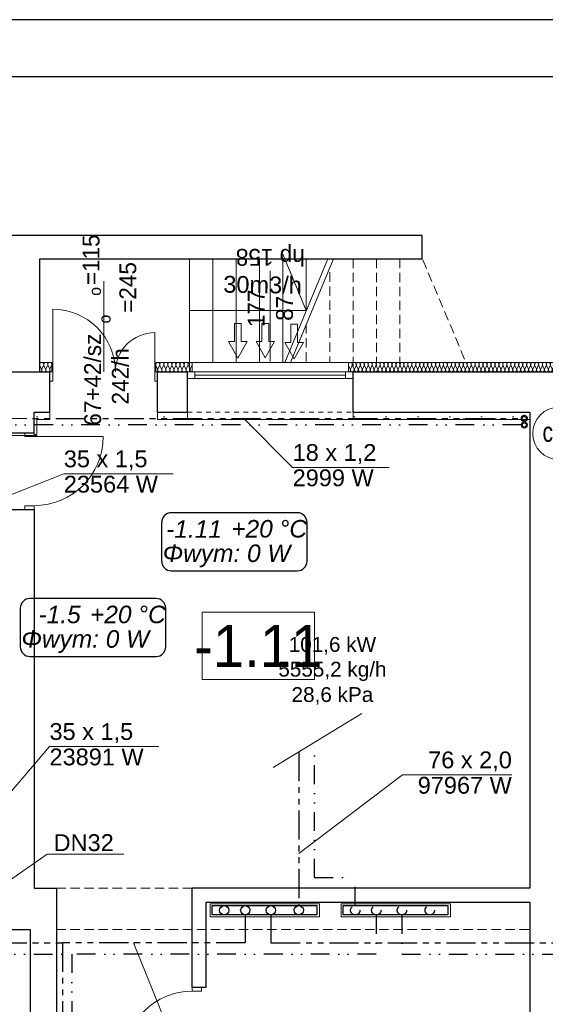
# Model space of a CAD drawing. Header units: millimetres. Extents: x -17429 to 155243, y -2908 to 188569.
# Tile 13 of 113: x 5560 to 11179, y 16265 to 26792. Entities that reach past the tile are written whole.
import ezdxf
from ezdxf.lldxf.tags import DXFTag

# ---------------------------------------------------------------- set-up
doc = ezdxf.new("R2010")
doc.units = ezdxf.units.MM
doc.header["$MEASUREMENT"] = 0
for name, pattern in [('CONTINOUS', [0, 0, 0]), ('DIVIDEX2', [2.5, 1, -0.5, 0, -0.5, 0, -0.5]), ('Hidden Line', [100, 50, -50]), ('Krawędzie ukryte', [150, 100, -50]), ('PHANTOM', [2.5, 1.25, -0.25, 0.25, -0.25, 0.25, -0.25])]:
    doc.linetypes.add(name, pattern=pattern)
doc.layers.get('0').update_dxf_attribs({"lineweight": 5})
for name, color, linetype in [('#opisy', 7, 'Continuous'), ('#podkład', 252, 'Continuous'), ('_TABELA', 7, 'Continuous'), ('Arch ocieplenie', 252, 'Continuous'), ('IS_Grafika', 7, 'SOLID'), ('IS_Inne_Urzadzenia_Therm', 7, 'SOLID'), ('IS_Opisy_działek_Therm', 7, 'SOLID'), ('IS_Powrót', 5, 'DASH'), ('IS_Text_Armatury_Therm', 7, 'Continuous'), ('IS_Text_Konstrukcji', 7, 'Continuous'), ('IS_Zasilanie', 1, 'SOLID')]:
    doc.layers.add(name, color=color, linetype=linetype)
for name, color, linetype, lineweight in [('#piony', 7, 'Continuous', 5), ('Arch ocieplenie_Nr_Pióra__21', 252, 'Continuous', 13), ('Arch opisy_Nr_Pióra__1', 252, 'Continuous', 25), ('Arch opisy_Nr_Pióra__21', 252, 'Continuous', 13), ('INWENT OPISY_Nr_Pióra__21', 252, 'Continuous', 13), ('INWENT. DRZWI_Nr_Pióra__21', 7, 'Continuous', 13), ('INWENT. OKNA_Nr_Pióra__5', 7, 'Continuous', 13), ('INWENT.ŚCIANY_Nr_Pióra__1', 252, 'Continuous', 25), ('INWENT.ŚCIANY_Nr_Pióra__21', 7, 'Continuous', 13), ('Istniejące schody_Nr_Pióra__21', 7, 'Continuous', 13)]:
    doc.layers.add(name, color=color, linetype=linetype, lineweight=lineweight)
doc.layers.add('arch izolacje_Nr_Pióra__3', color=7, linetype='Continuous', lineweight=13, true_color=0xff6600)
doc.layers.add('Arch ocieplenie_Nr_Pióra__22', color=7, linetype='Continuous', lineweight=9, true_color=0x7f7f7f)
doc.styles.add('ARIAL', font='arial.ttf', dxfattribs={"width": 0.75})
doc.styles.add('GENERATED_STYLE_2', font='txt')
doc.styles.add('GENERATED_STYLE_3', font='txt')
doc.styles.add('MtXpl_Arial', font='txt', dxfattribs={"height": 0.2})
doc.styles.get("Standard").update_dxf_attribs({"font": 'arial.ttf', "bigfont": 'BIGFONT.SHX'})
tags = doc.linetypes.add('DASH', pattern=[15, 10, -5]).pattern_tags.tags
tags[6:7] = [DXFTag(74, 4), DXFTag(75, 0), DXFTag(340, '0'), DXFTag(46, 0.0), DXFTag(50, 0.0), DXFTag(44, 0.0), DXFTag(45, 0.0)]
tags[4:5] = [DXFTag(74, 4), DXFTag(75, 0), DXFTag(340, '0'), DXFTag(46, 0.0), DXFTag(50, 0.0), DXFTag(44, 0.0), DXFTag(45, 0.0)]
tags = doc.linetypes.add('SOLID', pattern=[10, 10, 0]).pattern_tags.tags
tags[6:7] = [DXFTag(74, 4), DXFTag(75, 0), DXFTag(340, '0'), DXFTag(46, 0.0), DXFTag(50, 0.0), DXFTag(44, 0.0), DXFTag(45, 0.0)]
tags[4:5] = [DXFTag(74, 4), DXFTag(75, 0), DXFTag(340, '0'), DXFTag(46, 0.0), DXFTag(50, 0.0), DXFTag(44, 0.0), DXFTag(45, 0.0)]
pattern_1 = [(0, (0, 0), (0, 623.538), [60, -300]), (0, (180, 311.8), (0, 623.538), [60, -300]), (60, (0, 0), (-540, 311.769), [60, -300]), (60, (360, 0), (-540, 311.769), [60, -300]), (120, (60, 0), (540, 311.769), [60, -300]), (120, (420, 0), (540, 311.769), [60, -300]), (0, (0, 60), (0, 120), [0, -120, 0, -180]), (45, (60, 60), (-84.8528, 84.8528), [0, -90, 0, -150])]

# ---------------------------------------------------------------- blocks, each defined once
blk = doc.blocks.new('Izolacja cieplna 14_62', base_point=(7014, 23026))
at = {"layer": 'Arch ocieplenie_Nr_Pióra__22', "linetype": 'Continuous'}
for p, q in [((7016, 23096), (7034, 23056)), ((7038, 23056), (7056, 23096)), ((7059, 23096), (7077, 23056)), ((7081, 23056), (7099, 23096)), ((7103, 23096), (7121, 23056)), ((7124, 23056), (7142, 23096)), ((7146, 23096), (7164, 23056)), ((7168, 23056), (7186, 23096)), ((7189, 23096), (7207, 23056)), ((7211, 23056), (7229, 23096)), ((7233, 23096), (7251, 23056)), ((7254, 23056), (7272, 23096)), ((7276, 23096), (7294, 23056)), ((7298, 23056), (7316, 23096)), ((7319, 23096), (7337, 23056)), ((7341, 23056), (7359, 23096)), ((7363, 23096), (7381, 23056)), ((7384, 23056), (7402, 23096))]:
    blk.add_line(p, q, dxfattribs=at)
for centre, start_param, end_param in [((7036, 23105), 5.870392, 9.837571), ((7014, 23047), 4.712389, 6.695979), ((7057, 23047), 2.7288, 6.695979), ((7079, 23105), 5.870392, 9.837571), ((7101, 23047), 2.7288, 6.695979), ((7122, 23105), 5.870392, 9.837571), ((7144, 23047), 2.7288, 6.695979), ((7166, 23105), 5.870392, 9.837571), ((7187, 23047), 2.7288, 6.695979), ((7209, 23105), 5.870392, 9.837571), ((7231, 23047), 2.7288, 6.695979), ((7252, 23105), 5.870392, 9.837571), ((7274, 23047), 2.7288, 6.695979), ((7296, 23105), 5.870392, 9.837571), ((7317, 23047), 2.7288, 6.695979), ((7339, 23105), 5.870392, 9.837571), ((7361, 23047), 2.7288, 6.695979), ((7382, 23105), 5.870392, 9.837571), ((7404, 23047), 2.7288, 4.712389)]:
    blk.add_ellipse(centre, major_axis=(21.7, 0), ratio=0.981591, start_param=start_param, end_param=end_param, dxfattribs=at)
blk = doc.blocks.new('Izolacja cieplna 14_63', base_point=(11614, 23026))
at = {"layer": 'Arch ocieplenie_Nr_Pióra__22', "linetype": 'Continuous'}
for p, q in [((9093, 23056), (9076, 23096)), ((9115, 23096), (9097, 23056)), ((9136, 23056), (9118, 23096)), ((9157, 23096), (9139, 23056)), ((9178, 23056), (9161, 23096)), ((9199, 23096), (9182, 23056)), ((9220, 23056), (9203, 23096)), ((9242, 23096), (9224, 23056)), ((9263, 23056), (9245, 23096)), ((9284, 23096), (9266, 23056)), ((9305, 23056), (9288, 23096)), ((9326, 23096), (9309, 23056)), ((9347, 23056), (9330, 23096)), ((9369, 23096), (9351, 23056)), ((9390, 23056), (9372, 23096)), ((9411, 23096), (9393, 23056)), ((9432, 23056), (9415, 23096)), ((9453, 23096), (9436, 23056)), ((9474, 23056), (9457, 23096)), ((9496, 23096), (9478, 23056)), ((9517, 23056), (9499, 23096)), ((9538, 23096), (9520, 23056)), ((9559, 23056), (9542, 23096)), ((9580, 23096), (9563, 23056)), ((9601, 23056), (9584, 23096)), ((9623, 23096), (9605, 23056)), ((9644, 23056), (9626, 23096)), ((9665, 23096), (9647, 23056)), ((9686, 23056), (9669, 23096)), ((9707, 23096), (9690, 23056)), ((9728, 23056), (9711, 23096)), ((9750, 23096), (9732, 23056)), ((9771, 23056), (9753, 23096)), ((9792, 23096), (9774, 23056)), ((9813, 23056), (9796, 23096)), ((9834, 23096), (9817, 23056)), ((9855, 23056), (9838, 23096)), ((9877, 23096), (9859, 23056)), ((9898, 23056), (9880, 23096)), ((9919, 23096), (9901, 23056)), ((9940, 23056), (9923, 23096)), ((9961, 23096), (9944, 23056)), ((9982, 23056), (9965, 23096)), ((10004, 23096), (9986, 23056)), ((10025, 23056), (10007, 23096)), ((10046, 23096), (10028, 23056)), ((10067, 23056), (10050, 23096)), ((10088, 23096), (10071, 23056)), ((10109, 23056), (10092, 23096)), ((10131, 23096), (10113, 23056)), ((10152, 23056), (10134, 23096)), ((10173, 23096), (10155, 23056)), ((10194, 23056), (10177, 23096)), ((10215, 23096), (10198, 23056)), ((10236, 23056), (10219, 23096)), ((10258, 23096), (10240, 23056)), ((10279, 23056), (10261, 23096)), ((10300, 23096), (10282, 23056)), ((10321, 23056), (10304, 23096)), ((10342, 23096), (10325, 23056)), ((10363, 23056), (10346, 23096)), ((10385, 23096), (10367, 23056)), ((10406, 23056), (10388, 23096)), ((10427, 23096), (10409, 23056)), ((10448, 23056), (10431, 23096)), ((10469, 23096), (10452, 23056)), ((10490, 23056), (10473, 23096)), ((10512, 23096), (10494, 23056)), ((10533, 23056), (10515, 23096)), ((10554, 23096), (10536, 23056)), ((10575, 23056), (10558, 23096)), ((10596, 23096), (10579, 23056)), ((10617, 23056), (10600, 23096)), ((10639, 23096), (10621, 23056)), ((10660, 23056), (10642, 23096)), ((10681, 23096), (10663, 23056)), ((10702, 23056), (10685, 23096)), ((10723, 23096), (10706, 23056)), ((10744, 23056), (10727, 23096)), ((10766, 23096), (10748, 23056)), ((10787, 23056), (10769, 23096)), ((10808, 23096), (10790, 23056)), ((10829, 23056), (10812, 23096)), ((10850, 23096), (10833, 23056)), ((10871, 23056), (10854, 23096)), ((10893, 23096), (10875, 23056)), ((10914, 23056), (10896, 23096)), ((10935, 23096), (10917, 23056)), ((10956, 23056), (10939, 23096)), ((10977, 23096), (10960, 23056)), ((10998, 23056), (10981, 23096)), ((11020, 23096), (11002, 23056)), ((11041, 23056), (11023, 23096)), ((11062, 23096), (11044, 23056)), ((11083, 23056), (11066, 23096)), ((11104, 23096), (11087, 23056)), ((11125, 23056), (11108, 23096)), ((11147, 23096), (11129, 23056)), ((11168, 23056), (11150, 23096)), ((11189, 23096), (11171, 23056)), ((11210, 23056), (11193, 23096)), ((11231, 23096), (11214, 23056)), ((11252, 23056), (11235, 23096)), ((11274, 23096), (11256, 23056)), ((11295, 23056), (11277, 23096)), ((11316, 23096), (11298, 23056)), ((11337, 23056), (11320, 23096)), ((11358, 23096), (11341, 23056)), ((11379, 23056), (11362, 23096)), ((11401, 23096), (11383, 23056)), ((11422, 23056), (11404, 23096)), ((11443, 23096), (11425, 23056)), ((11464, 23056), (11447, 23096)), ((11485, 23096), (11468, 23056)), ((11506, 23056), (11489, 23096)), ((11528, 23096), (11510, 23056)), ((11549, 23056), (11531, 23096)), ((11570, 23096), (11552, 23056)), ((11591, 23056), (11574, 23096)), ((11612, 23096), (11595, 23056))]:
    blk.add_line(p, q, dxfattribs=at)
for centre, start_param, end_param in [((9095, 23105), 1.158003, 5.125183), ((9074, 23047), 0, 1.983589), ((9116, 23047), 4.299595, 8.266774), ((9138, 23105), 1.158003, 5.125183), ((9159, 23047), 4.299595, 8.266774), ((9180, 23105), 1.158003, 5.125183), ((9201, 23047), 4.299595, 8.266774), ((9222, 23105), 1.158003, 5.125183), ((9243, 23047), 4.299595, 8.266774), ((9265, 23105), 1.158003, 5.125183), ((9286, 23047), 4.299595, 8.266774), ((9307, 23105), 1.158003, 5.125183), ((9328, 23047), 4.299595, 8.266774), ((9349, 23105), 1.158003, 5.125183), ((9370, 23047), 4.299595, 8.266774), ((9392, 23105), 1.158003, 5.125183), ((9413, 23047), 4.299595, 8.266774), ((9434, 23105), 1.158003, 5.125183), ((9455, 23047), 4.299595, 8.266774), ((9476, 23105), 1.158003, 5.125183), ((9497, 23047), 4.299595, 8.266774), ((9519, 23105), 1.158003, 5.125183), ((9540, 23047), 4.299595, 8.266774), ((9561, 23105), 1.158003, 5.125183), ((9582, 23047), 4.299595, 8.266774), ((9603, 23105), 1.158003, 5.125183), ((9624, 23047), 4.299595, 8.266774), ((9646, 23105), 1.158003, 5.125183), ((9667, 23047), 4.299595, 8.266774), ((9688, 23105), 1.158003, 5.125183), ((9709, 23047), 4.299595, 8.266774), ((9730, 23105), 1.158003, 5.125183), ((9751, 23047), 4.299595, 8.266774), ((9773, 23105), 1.158003, 5.125183), ((9794, 23047), 4.299595, 8.266774), ((9815, 23105), 1.158003, 5.125183), ((9836, 23047), 4.299595, 8.266774), ((9857, 23105), 1.158003, 5.125183), ((9878, 23047), 4.299595, 8.266774), ((9900, 23105), 1.158003, 5.125183), ((9921, 23047), 4.299595, 8.266774), ((9942, 23105), 1.158003, 5.125183), ((9963, 23047), 4.299595, 8.266774), ((9984, 23105), 1.158003, 5.125183), ((10005, 23047), 4.299595, 8.266774), ((10027, 23105), 1.158003, 5.125183), ((10048, 23047), 4.299595, 8.266774), ((10069, 23105), 1.158003, 5.125183), ((10090, 23047), 4.299595, 8.266774), ((10111, 23105), 1.158003, 5.125183), ((10132, 23047), 4.299595, 8.266774), ((10154, 23105), 1.158003, 5.125183), ((10175, 23047), 4.299595, 8.266774), ((10196, 23105), 1.158003, 5.125183), ((10217, 23047), 4.299595, 8.266774), ((10238, 23105), 1.158003, 5.125183), ((10259, 23047), 4.299595, 8.266774), ((10281, 23105), 1.158003, 5.125183), ((10302, 23047), 4.299595, 8.266774), ((10323, 23105), 1.158003, 5.125183), ((10344, 23047), 4.299595, 8.266774), ((10365, 23105), 1.158003, 5.125183), ((10386, 23047), 4.299595, 8.266774), ((10408, 23105), 1.158003, 5.125183), ((10429, 23047), 4.299595, 8.266774), ((10450, 23105), 1.158003, 5.125183), ((10471, 23047), 4.299595, 8.266774), ((10492, 23105), 1.158003, 5.125183), ((10513, 23047), 4.299595, 8.266774), ((10535, 23105), 1.158003, 5.125183), ((10556, 23047), 4.299595, 8.266774), ((10577, 23105), 1.158003, 5.125183), ((10598, 23047), 4.299595, 8.266774), ((10619, 23105), 1.158003, 5.125183), ((10640, 23047), 4.299595, 8.266774), ((10662, 23105), 1.158003, 5.125183), ((10683, 23047), 4.299595, 8.266774), ((10704, 23105), 1.158003, 5.125183), ((10725, 23047), 4.299595, 8.266774), ((10746, 23105), 1.158003, 5.125183), ((10767, 23047), 4.299595, 8.266774), ((10789, 23105), 1.158003, 5.125183), ((10810, 23047), 4.299595, 8.266774), ((10831, 23105), 1.158003, 5.125183), ((10852, 23047), 4.299595, 8.266774), ((10873, 23105), 1.158003, 5.125183), ((10894, 23047), 4.299595, 8.266774), ((10916, 23105), 1.158003, 5.125183), ((10937, 23047), 4.299595, 8.266774), ((10958, 23105), 1.158003, 5.125183), ((10979, 23047), 4.299595, 8.266774), ((11000, 23105), 1.158003, 5.125183), ((11021, 23047), 4.299595, 8.266774), ((11043, 23105), 1.158003, 5.125183), ((11064, 23047), 4.299595, 8.266774), ((11085, 23105), 1.158003, 5.125183), ((11106, 23047), 4.299595, 8.266774), ((11127, 23105), 1.158003, 5.125183), ((11148, 23047), 4.299595, 8.266774), ((11170, 23105), 1.158003, 5.125183), ((11191, 23047), 4.299595, 8.266774), ((11212, 23105), 1.158003, 5.125183), ((11233, 23047), 4.299595, 8.266774), ((11254, 23105), 1.158003, 5.125183), ((11275, 23047), 4.299595, 8.266774), ((11297, 23105), 1.158003, 5.125183), ((11318, 23047), 4.299595, 8.266774), ((11339, 23105), 1.158003, 5.125183), ((11360, 23047), 4.299595, 8.266774), ((11381, 23105), 1.158003, 5.125183), ((11402, 23047), 4.299595, 8.266774), ((11424, 23105), 1.158003, 5.125183), ((11445, 23047), 4.299595, 8.266774), ((11466, 23105), 1.158003, 5.125183), ((11487, 23047), 4.299595, 8.266774), ((11508, 23105), 1.158003, 5.125183), ((11529, 23047), 4.299595, 8.266774), ((11551, 23105), 1.158003, 5.125183), ((11572, 23047), 4.299595, 8.266774), ((11593, 23105), 1.158003, 5.125183), ((11614, 23047), 4.299596, 6.283185)]:
    blk.add_ellipse(centre, major_axis=(0, -21.3), ratio=0.995244, start_param=start_param, end_param=end_param, dxfattribs=at)
blk = doc.blocks.new('Izolacja cieplna 14_64', base_point=(5774, 23026))
at = {"layer": 'Arch ocieplenie_Nr_Pióra__22', "linetype": 'Continuous'}
for p, q in [((5776, 23096), (5794, 23056)), ((5798, 23056), (5816, 23096)), ((5819, 23096), (5837, 23056)), ((5841, 23056), (5859, 23096)), ((5863, 23096), (5881, 23056)), ((5884, 23056), (5902, 23096))]:
    blk.add_line(p, q, dxfattribs=at)
for centre, start_param, end_param in [((5796, 23105), 5.870392, 9.837571), ((5774, 23047), 4.712389, 6.695979), ((5817, 23047), 2.7288, 6.695979), ((5839, 23105), 5.870392, 9.837571), ((5861, 23047), 2.7288, 6.695979), ((5882, 23105), 5.870392, 9.837571), ((5904, 23047), 2.7288, 4.712389)]:
    blk.add_ellipse(centre, major_axis=(21.7, 0), ratio=0.981591, start_param=start_param, end_param=end_param, dxfattribs=at)
blk = doc.blocks.new('Ściana_60', base_point=(5714, 22596))
at = {"layer": 'Arch ocieplenie_Nr_Pióra__21', "linetype": 'Continuous'}
h = blk.add_hatch(dxfattribs=at)
h.set_pattern_fill('Structural_Concrete', color=256, style=0, pattern_type=2)
h.set_pattern_definition(pattern_1)
h.paths.add_polyline_path([(5744, 22516), (5884, 22516), (5884, 22596), (5714, 22596)], flags=0)
for p, q in [((5884, 22596), (5714, 22596)), ((5884, 22516), (5884, 22596)), ((5744, 22516), (5884, 22516))]:
    blk.add_line(p, q, dxfattribs=at)
blk = doc.blocks.new('Ściana_62', base_point=(7034, 22596))
at = {"layer": 'Arch ocieplenie_Nr_Pióra__21', "linetype": 'Continuous'}
h = blk.add_hatch(dxfattribs=at)
h.set_pattern_fill('Structural_Concrete', color=256, style=0, pattern_type=2)
h.set_pattern_definition(pattern_1)
h.paths.add_polyline_path([(7034, 22516), (7354, 22516), (7354, 22596), (7034, 22596)], flags=0)
for p, q in [((7354, 22596), (7034, 22596)), ((7034, 22596), (7034, 22516)), ((7354, 22516), (7354, 22596)), ((7034, 22516), (7354, 22516))]:
    blk.add_line(p, q, dxfattribs=at)
blk = doc.blocks.new('Ściana_63', base_point=(9124, 22596))
at = {"layer": 'Arch ocieplenie_Nr_Pióra__21', "linetype": 'Continuous'}
h = blk.add_hatch(dxfattribs=at)
h.set_pattern_fill('Structural_Concrete', color=256, style=0, pattern_type=2)
h.set_pattern_definition(pattern_1)
h.paths.add_polyline_path([(9124, 22516), (11014, 22516), (11014, 22596), (9124, 22596)], flags=0)
for p, q in [((11014, 22596), (9124, 22596)), ((9124, 22596), (9124, 22516)), ((11014, 22516), (11014, 22596)), ((9124, 22516), (11014, 22516))]:
    blk.add_line(p, q, dxfattribs=at)
blk = doc.blocks.new('Ściana_99', base_point=(5404, 22376))
at = {"layer": 'Arch ocieplenie_Nr_Pióra__21', "linetype": 'Continuous'}
h = blk.add_hatch(dxfattribs=at)
h.set_pattern_fill('Structural_Concrete', color=256, style=0, pattern_type=2)
h.set_pattern_definition(pattern_1)
h.paths.add_polyline_path([(5374, 22346), (5744, 22346), (5714, 22376), (5404, 22376)], flags=0)
for p, q in [((5374, 22346), (5744, 22346)), ((5714, 22376), (5404, 22376))]:
    blk.add_line(p, q, dxfattribs=at)
blk = doc.blocks.new('Ściana_100', base_point=(5714, 22376))
at = {"layer": 'Arch ocieplenie_Nr_Pióra__21', "linetype": 'Continuous'}
h = blk.add_hatch(dxfattribs=at)
h.set_pattern_fill('Structural_Concrete', color=256, style=0, pattern_type=2)
h.set_pattern_definition(pattern_1)
h.paths.add_polyline_path([(5744, 22346), (5744, 22516), (5714, 22596), (5714, 22376)], flags=0)
for p, q in [((5714, 22596), (5714, 22376)), ((5744, 22346), (5744, 22516))]:
    blk.add_line(p, q, dxfattribs=at)
blk = doc.blocks.new('YGGG')
at = {"layer": 'arch izolacje_Nr_Pióra__3', "color": 252, "linetype": 'Continuous'}
for p, q in [((5774, 23126), (5904, 23126)), ((5904, 23126), (5904, 23026)), ((7014, 23026), (7014, 23126)), ((7014, 23126), (7404, 23126)), ((32024, 23126), (7014, 23126)), ((7404, 23126), (7404, 23026)), ((11614, 23126), (9074, 23126)), ((9074, 23126), (9074, 23026))]:
    blk.add_line(p, q, dxfattribs=at)
at = {"layer": 'Arch ocieplenie_Nr_Pióra__21', "color": 252, "linetype": 'Continuous'}
blk.add_line((9124, 22516), (7354, 22516), dxfattribs=at)
at = {"layer": 'Arch opisy_Nr_Pióra__21', "color": 252, "linetype": 'Continuous'}
for p, q in [((8710, 20456), (7510, 20456)), ((7510, 20456), (7510, 19736)), ((8710, 19736), (8710, 20456)), ((7510, 19736), (8710, 19736))]:
    blk.add_line(p, q, dxfattribs=at)
at = {"layer": 'INWENT OPISY_Nr_Pióra__21', "color": 252, "linetype": 'Continuous'}
for p, q in [((8239, 23136), (8239, 24106)), ((6459, 23026), (6459, 23996))]:
    blk.add_line(p, q, dxfattribs=at)
at = {"layer": 'INWENT. DRZWI_Nr_Pióra__21', "color": 252, "linetype": 'Continuous'}
for p, q in [((5914, 23026), (5914, 23696)), ((7004, 23026), (7004, 23446)), ((5914, 23026), (5884, 23026)), ((5914, 23026), (5914, 22926)), ((7004, 23026), (7004, 22926)), ((7004, 23026), (7034, 23026)), ((5914, 22926), (5884, 22926)), ((7004, 22926), (7034, 22926)), ((5614, 22336), (5614, 22376)), ((5714, 22336), (5614, 22336)), ((5714, 22336), (5714, 22376)), ((5714, 22336), (6454, 22336)), ((5714, 21596), (5614, 21596)), ((5614, 21596), (5614, 21556)), ((5714, 21596), (5714, 21556)), ((7404, 16406), (7404, 16446)), ((7504, 16406), (7504, 16446)), ((7404, 16406), (7504, 16406))]:
    blk.add_line(p, q, dxfattribs=at)
for centre, radius, start, end in [((5914, 23026), 670, 0, 90), ((7004, 23026), 420, 90, 180), ((5714, 22336), 740, 270, 0), ((7404, 15686), 720, 90, 180)]:
    blk.add_arc(centre, radius, start, end, dxfattribs=at)
at = {"layer": 'INWENT. OKNA_Nr_Pióra__5', "color": 252, "linetype": 'Continuous'}
for p, q in [((7354, 23026), (9124, 23026)), ((7354, 23026), (7354, 22956)), ((9124, 22956), (7354, 22956)), ((7434, 23026), (7434, 22956)), ((7434, 22991), (9044, 22991)), ((9044, 23026), (9044, 22956)), ((9124, 23026), (9124, 22956))]:
    blk.add_line(p, q, dxfattribs=at)
at = {"layer": 'INWENT.ŚCIANY_Nr_Pióra__1', "color": 252, "linetype": 'Continuous'}
for p, q in [((9864, 24486), (5394, 24486)), ((9864, 24236), (9864, 24486)), ((5774, 23026), (5774, 24236)), ((5774, 24236), (9864, 24236)), ((4904, 23026), (5884, 23026)), ((5884, 22596), (5884, 23026)), ((7034, 22596), (7034, 23026)), ((7034, 23026), (7354, 23026)), ((7354, 22596), (7354, 23026)), ((9124, 22596), (9124, 23026)), ((9124, 23026), (11564, 23026)), ((5714, 22376), (5714, 22596)), ((5714, 22596), (5884, 22596)), ((7034, 22596), (7354, 22596)), ((9124, 22596), (11014, 22596)), ((11014, 22596), (11014, 17506)), ((5404, 22376), (5714, 22376)), ((5404, 21556), (5714, 21556)), ((5714, 21556), (5714, 17506)), ((5714, 17506), (5954, 17506)), ((5954, 17506), (5954, 15536)), ((11014, 17506), (7404, 17506)), ((7404, 16446), (7404, 17506)), ((7554, 17356), (11014, 17356)), ((7554, 16446), (7554, 17356)), ((11014, 17356), (11014, 11966)), ((24, 17066), (5674, 17066)), ((5674, 17066), (5674, 14506)), ((7554, 16446), (7404, 16446))]:
    blk.add_line(p, q, dxfattribs=at)
at = {"layer": 'INWENT.ŚCIANY_Nr_Pióra__21', "color": 252, "linetype": 'Continuous'}
blk.add_line((7354, 23026), (9124, 23026), dxfattribs=at)
at = {"layer": 'INWENT.ŚCIANY_Nr_Pióra__21', "color": 252, "linetype": 'Hidden Line'}
blk.add_line((7354, 22596), (9124, 22596), dxfattribs=at)
at = {"layer": 'INWENT.ŚCIANY_Nr_Pióra__21', "color": 252, "linetype": 'Krawędzie ukryte'}
for p, q in [((5954, 17506), (11014, 17506)), ((5954, 17066), (11014, 17066))]:
    blk.add_line(p, q, dxfattribs=at)
at = {"layer": 'Istniejące schody_Nr_Pióra__21', "color": 252, "linetype": 'Continuous'}
for p, q in [((7374, 24236), (7374, 23026)), ((7624, 24236), (7624, 23126)), ((7874, 24236), (7874, 23126)), ((8124, 24236), (8124, 23126)), ((8624, 23681), (8374, 24286)), ((8374, 24236), (8374, 23126)), ((8853, 24236), (8395, 23126)), ((8913, 24236), (8455, 23126)), ((8624, 24236), (8624, 23681)), ((7374, 23681), (8624, 23681))]:
    blk.add_line(p, q, dxfattribs=at)
at = {"layer": 'Istniejące schody_Nr_Pióra__21', "color": 252, "linetype": 'Krawędzie ukryte'}
for p, q in [((9124, 24236), (9124, 23026)), ((9374, 24236), (9374, 23026)), ((9624, 24236), (9624, 23026)), ((10374, 23026), (9864, 24236)), ((8874, 24091), (8874, 23126)), ((8624, 23536), (8624, 23126))]:
    blk.add_line(p, q, dxfattribs=at)
at = {"layer": 'Arch ocieplenie', "color": 252, "linetype": 'Continuous', "lineweight": 9}
for name, p in [('Izolacja cieplna 14_64', (5774, 23026)), ('Izolacja cieplna 14_62', (7014, 23026)), ('Izolacja cieplna 14_63', (11614, 23026))]:
    blk.add_blockref(name, p, dxfattribs=at)
at = {"layer": 'Arch ocieplenie', "color": 252}
for name, p in [('Ściana_60', (5714, 22596)), ('Ściana_100', (5714, 22376)), ('Ściana_62', (7034, 22596)), ('Ściana_63', (9124, 22596)), ('Ściana_99', (5404, 22376))]:
    blk.add_blockref(name, p, dxfattribs=at)
at = {"layer": 'Arch opisy_Nr_Pióra__1', "color": 252, "linetype": 'Continuous', "insert": (8110, 19871), "char_height": 450, "attachment_point": 8, "style": 'GENERATED_STYLE_3'}
blk.add_mtext('{-1.11}', dxfattribs=at)
at = {"layer": 'INWENT OPISY_Nr_Pióra__21', "color": 252, "linetype": 'Continuous', "style": 'GENERATED_STYLE_2'}
for s, height, p in [('=115', 180, (6413, 23954)), ('=245', 180, (6806, 23658)), ('o', 126, (6428, 23840)), ('o', 126, (6531, 23544)), ('67+42/sz', 180, (6430, 22451)), ('242/h', 180, (6726, 22678))]:
    blk.add_text(s, height=height, rotation=90, dxfattribs=at).set_placement(p)
at = {"layer": 'INWENT OPISY_Nr_Pióra__21', "color": 252, "linetype": 'Continuous', "insert": (8239, 24161), "char_height": 180, "attachment_point": 2, "rotation": 180, "style": 'GENERATED_STYLE_2'}
blk.add_mtext('{hp 158}', dxfattribs=at)
at = {"layer": 'INWENT OPISY_Nr_Pióra__21', "color": 252, "linetype": 'Continuous', "insert": (7998, 23706), "char_height": 180, "width": 1346.33, "attachment_point": 2, "rotation": 90, "line_spacing_factor": 1.008888, "style": 'GENERATED_STYLE_2'}
blk.add_mtext('{177\\P87}', dxfattribs=at)
blk = doc.blocks.new('gfgf')
at = {"layer": '_TABELA', "color": 7}
for p, q in [((41198, 148063), (-15802, 148063)), ((40598, 147453), (-13302, 147453))]:
    blk.add_line(p, q, dxfattribs=at)
blk = doc.blocks.new('E210168')
at = {"color": 7, "lineweight": 13}
for p, q in [((19.4, 19.8), (19.4, 13.6)), ((19.4, 19.8), (37, 9.9)), ((19.4, 0), (37, 9.9)), ((19.4, 6.2), (19.4, 0))]:
    blk.add_line(p, q, dxfattribs=at)
blk.add_lwpolyline([(19.4, 13.6), (0, 13.6), (0, 6.2), (19.4, 6.2)], dxfattribs=at)

msp = doc.modelspace()

# ---------------------------------------------------------------- linework, layer by layer
at = {"layer": '#piony', "color": 7}
msp.add_circle((11324, 22369), 280, dxfattribs=at)
for p, q in [((8269, 18796), (9219, 19376)), ((5453, 17590), (5855, 17870)), ((5855, 17870), (6673, 17870))]:
    msp.add_line(p, q)
at = {"color": 1, "lineweight": 0}
msp.add_lwpolyline([(7598, 17340), (8764, 17340), (8764, 17200), (7598, 17200)], close=True, dxfattribs=at)
at = {"color": 1, "lineweight": 30}
msp.add_lwpolyline([(7618, 17320), (8738, 17320), (8738, 17220), (7618, 17220)], close=True, dxfattribs=at)
at = {"color": 5, "lineweight": 0}
msp.add_lwpolyline([(8998, 17340), (10164, 17340), (10164, 17200), (8998, 17200)], close=True, dxfattribs=at)
at = {"color": 1, "lineweight": 30}
for centre in [(7747, 17270), (7972, 17270), (8246, 17270), (8543, 17270)]:
    msp.add_circle(centre, 50, dxfattribs=at)
at = {"layer": 'IS_Opisy_działek_Therm', "color": 7, "lineweight": 5, "ltscale": 10}
for p, q in [((7953, 22530), (8478, 22005)), ((8478, 22005), (9508, 22005)), ((5215, 21613), (6032, 21937)), ((6032, 21937), (7202, 21937)), ((5323, 18371), (5879, 19022)), ((5879, 19022), (7049, 19022)), ((9651, 18719), (8543, 17876)), ((10821, 18719), (9651, 18719)), ((6776, 16924), (7195, 15888))]:
    msp.add_line(p, q, dxfattribs=at)
at = {"layer": 'IS_Powrót', "color": 5, "linetype": 'DIVIDEX2', "lineweight": 30, "ltscale": 200}
for p, q in [((10920, 22459), (2415, 22459)), ((8710, 17620), (8710, 19065)), ((8710, 17620), (9147, 17620)), ((9147, 17320), (9147, 17620)), ((9372, 17220), (9372, 16800)), ((9646, 17220), (9646, 16800)), ((5210, 16800), (6118, 16800)), ((9372, 16800), (6118, 16800)), ((6118, 16800), (6118, 12090)), ((9646, 16800), (16155, 16800))]:
    msp.add_line(p, q, dxfattribs=at)
at = {"layer": 'IS_Powrót', "color": 5, "linetype": 'CONTINOUS', "lineweight": 30, "ltscale": 200}
msp.add_lwpolyline([(9018, 17320), (10138, 17320), (10138, 17220), (9018, 17220)], close=True, dxfattribs=at)
at = {"layer": 'IS_Powrót', "color": 5, "lineweight": 0, "ltscale": 20}
msp.add_circle((10954, 22459), 34.1, dxfattribs=at)
at = {"layer": 'IS_Powrót', "color": 5, "lineweight": 30, "ltscale": 20}
msp.add_circle((10954, 22459), 22.1, dxfattribs=at)
at = {"layer": 'IS_Powrót', "color": 5, "linetype": 'DIVIDEX2', "lineweight": 30, "ltscale": 200}
for centre in [(9147, 17270), (9372, 17270), (9646, 17270), (9943, 17270)]:
    msp.add_circle(centre, 50, dxfattribs=at)
at = {"layer": 'IS_Text_Konstrukcji', "color": 18, "linetype": 'SOLID', "ltscale": 10, "true_color": 0x000000}
for p, q in [((8529, 21520), (7181, 21520)), ((7077, 21417), (7077, 21003)), ((8632, 21003), (8632, 21417)), ((7181, 20900), (8529, 20900)), ((7018, 20604), (5670, 20604)), ((5567, 20500), (5567, 20087)), ((7122, 20087), (7122, 20500)), ((5670, 19984), (7018, 19984))]:
    msp.add_line(p, q, dxfattribs=at)
for centre, start, end in [((7181, 21417), 90, 180), ((8529, 21417), 360, 90), ((7181, 21003), 180, 270), ((8529, 21003), 270, 0), ((5670, 20500), 90, 180), ((7018, 20500), 360, 90), ((5670, 20087), 180, 270), ((7018, 20087), 270, 0)]:
    msp.add_arc(centre, 103, start, end, dxfattribs=at)
at = {"layer": 'IS_Zasilanie', "color": 1, "linetype": 'PHANTOM', "lineweight": 30, "ltscale": 250}
for p, q in [((5323, 22530), (10920, 22528)), ((8543, 18963), (8543, 17320)), ((7972, 17220), (7972, 16924)), ((8246, 17220), (8246, 16924)), ((5323, 16924), (6018, 16924)), ((7972, 16924), (6018, 16924)), ((6018, 16924), (6018, 12288)), ((8246, 16924), (16061, 16924))]:
    msp.add_line(p, q, dxfattribs=at)
at = {"layer": 'IS_Zasilanie', "color": 1, "linetype": 'PHANTOM', "lineweight": 0, "ltscale": 250}
msp.add_circle((10954, 22528), 34.1, dxfattribs=at)
at = {"layer": 'IS_Zasilanie', "color": 1, "linetype": 'PHANTOM', "lineweight": 30, "ltscale": 250}
msp.add_circle((10954, 22528), 22.1, dxfattribs=at)

# ---------------------------------------------------------------- block references
at = {"layer": '#podkład'}
msp.add_blockref('YGGG', (0, 0), dxfattribs=at)
msp.add_blockref('gfgf', (-1508, -121272))
at = {"color": 7, "lineweight": 5, "xscale": 10, "yscale": 10, "zscale": 10, "rotation": 270.0966492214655}
for p in [(7793, 23544), (8086, 23545), (8395, 23535)]:
    msp.add_blockref('E210168', p, dxfattribs=at)

# ---------------------------------------------------------------- texts
at = {"layer": '#opisy', "color": 7, "lineweight": 0, "style": 'ARIAL'}
msp.add_text('30m3/h', height=180, rotation=359.2172, dxfattribs=at).set_placement((7736, 23874, 140))
at = {"layer": 'IS_Grafika', "color": 7, "lineweight": 5, "ltscale": 10, "style": 'MtXpl_Arial', "width": 0.8}
msp.add_text('co7', height=210, dxfattribs=at).set_placement((11149, 22279))
at = {"layer": 'IS_Inne_Urzadzenia_Therm', "ltscale": 10, "char_height": 158.4, "attachment_point": 8}
for s, insert in [('\\fArial|b0|i0;101,6 kW', (8903, 20004)), ('\\fArial|b0|i0;5555,2 kg/h', (8903, 19721)), ('\\fArial|b0|i0;28,6 kPa', (8903, 19468))]:
    msp.add_mtext(s, dxfattribs=dict(at, insert=insert))
at = {"layer": 'IS_Opisy_działek_Therm', "color": 7, "lineweight": 5, "ltscale": 10, "char_height": 180}
for s, insert, attachment_point in [('\\fArial|b0|i0;18 x 1,2', (8478, 22041), 7), ('\\fArial|b0|i0;35 x 1,5', (6032, 21973), 7), ('\\fArial|b0|i0;23564 W', (6032, 21916), 1), ('\\fArial|b0|i0;2999 W', (8478, 21984), 1), ('\\fArial|b0|i0;35 x 1,5', (5879, 19058), 7), ('\\fArial|b0|i0;23891 W', (5879, 19000), 1), ('\\fArial|b0|i0;76 x 2,0', (10821, 18755), 9), ('\\fArial|b0|i0;97967 W', (10821, 18697), 3)]:
    msp.add_mtext(s, dxfattribs=dict(at, insert=insert, attachment_point=attachment_point))
at = {"layer": 'IS_Text_Armatury_Therm', "color": 7, "linetype": 'SOLID', "ltscale": 10, "insert": (5923, 17901), "char_height": 180, "attachment_point": 7}
msp.add_mtext('\\fArial|b0|i0;DN32  ', dxfattribs=at)
at = {"layer": 'IS_Text_Konstrukcji', "color": 18, "linetype": 'SOLID', "ltscale": 10, "true_color": 0x000000, "char_height": 187.2}
for s, insert, attachment_point in [('\\fArial|b0|i1;-1.11', (7722, 21253), 9), ('\\fArial|b0|i1;+20 °C', (7822, 21253), 7), ('\\fArial|b0|i1;Φwym: 0 W', (7772, 21181), 2), ('\\fArial|b0|i1;+20 °C', (6312, 20337), 7), ('\\fArial|b0|i1;-1.5', (6212, 20337), 9), ('\\fArial|b0|i1;Φwym: 0 W', (6262, 20265), 2)]:
    msp.add_mtext(s, dxfattribs=dict(at, insert=insert, attachment_point=attachment_point))

doc.saveas('drawing.dxf')
